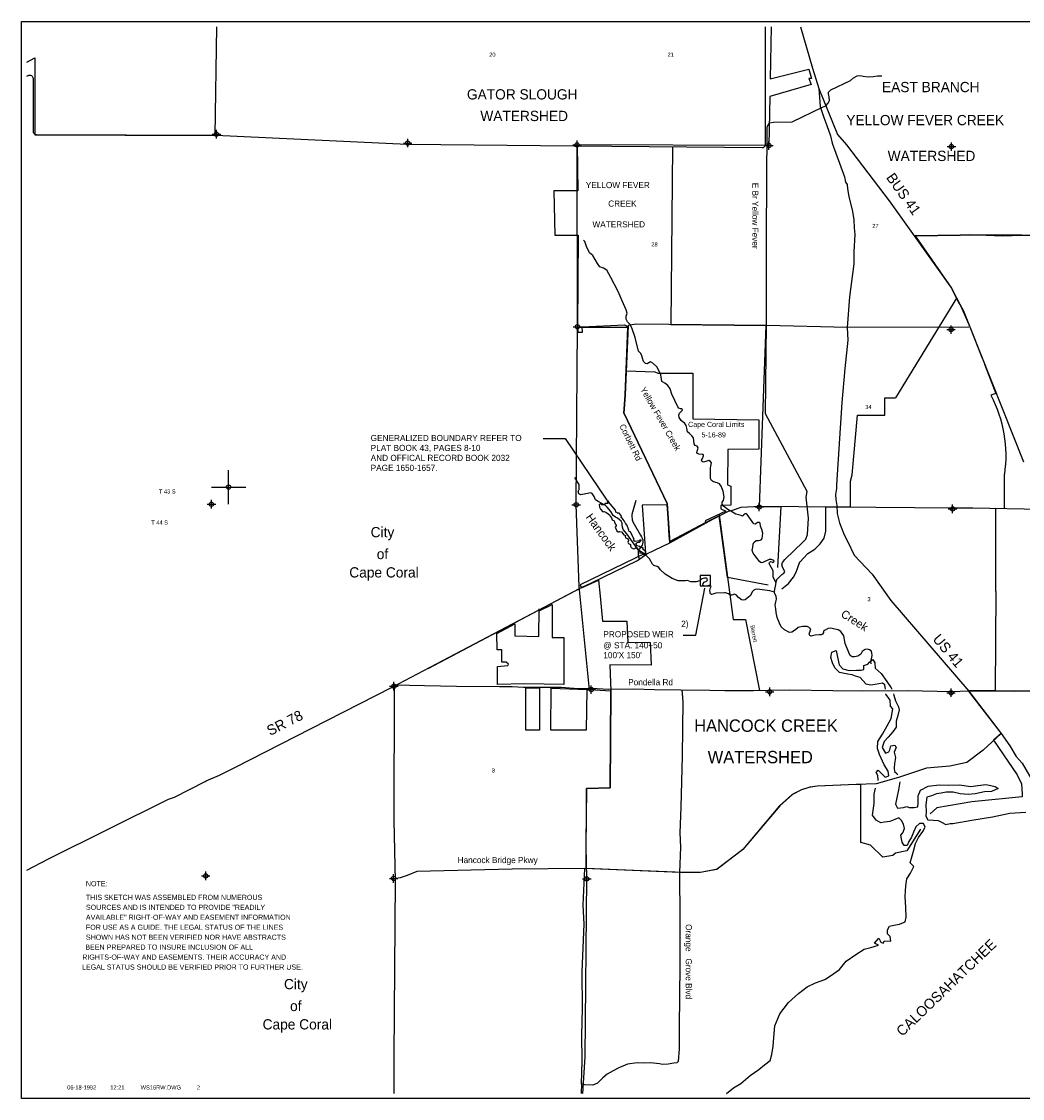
# Model space of a CAD drawing. Extents: x 181689 to 229689, y 836736 to 868720.
# Tile 1 of 2: x 181689 to 210953, y 837220 to 868720. Entities that reach past the tile are written whole.
import ezdxf
from ezdxf.enums import TextEntityAlignment as Align

# ---------------------------------------------------------------- set-up
doc = ezdxf.new("R2010")
doc.units = 0
doc.header["$LTSCALE"] = 800
doc.header["$PDMODE"] = 34
doc.header["$PDSIZE"] = 125
for name, pattern in [('DASHED', [0]), ('PHANTOM', [0]), ('STREAM', [0])]:
    doc.linetypes.add(name, pattern=pattern)
doc.layers.get('0').update_dxf_attribs({"linetype": 'CONTINUOUS'})
for name, color, linetype in [('BORDER', 1, 'CONTINUOUS'), ('CITY', 14, 'DASHED'), ('MAJROADS', 9, 'CONTINUOUS'), ('MINROADS', 7, 'CONTINUOUS'), ('PROPRW', 11, 'CONTINUOUS'), ('PROPRWDIM', 12, 'CONTINUOUS'), ('ROW', 6, 'PHANTOM'), ('ROWDIM', 10, 'CONTINUOUS'), ('SEC', 2, 'CONTINUOUS'), ('TEXT', 7, 'CONTINUOUS'), ('TRUNKS', 5, 'STREAM'), ('WATER', 4, 'CONTINUOUS'), ('WSHEDS', 3, 'CONTINUOUS')]:
    doc.layers.add(name, color=color, linetype=linetype)

# ---------------------------------------------------------------- blocks, each defined once
blk = doc.blocks.new('TICK')
at = {"color": 0}
for points in [[(500, 0), (500, 1000)], [(0, 500), (1000, 500)]]:
    blk.add_lwpolyline(points, dxfattribs=at)
blk.add_point((500, 500), dxfattribs=at)
blk = doc.blocks.new('LOGON')
at = {"color": 0}
blk.add_attdef('DATE', text='', height=1, dxfattribs=at).set_placement((-1.87, 1.76), align=Align.RIGHT)
for tag, p in [('TIME', (1.56, 1.76)), ('DRAWING', (8.97, 1.76)), ('OPERATOR', (22.66, 1.76))]:
    blk.add_attdef(tag, p, '', height=1, dxfattribs=at)
blk = doc.blocks.new('RWNOTE')
at = {"layer": 'TEXT', "color": 0}
for s, p in [('NOTE:', (0, 0)), ('THIS SKETCH WAS ASSEMBLED FROM NUMEROUS', (0, -796)), ('SOURCES AND IS INTENDED TO PROVIDE "READILY', (0, -1379)), ('AVAILABLE" RIGHT-OF-WAY AND EASEMENT INFORMATION ', (0, -1962)), ('FOR USE AS A GUIDE. THE LEGAL STATUS OF THE LINES', (0, -2545)), ('SHOWN HAS NOT BEEN VERIFIED NOR HAVE ABSTRACTS ', (0, -3128)), ('BEEN PREPARED TO INSURE INCLUSION OF ALL', (-33, -3710)), (' RIGHTS-OF-WAY AND EASEMENTS. THEIR ACCURACY AND ', (-328, -4293)), (' LEGAL STATUS SHOULD BE VERIFIED PRIOR TO FURTHER USE.', (-344, -4876))]:
    blk.add_text(s, height=300, dxfattribs=at).set_placement(p)

msp = doc.modelspace()

# ---------------------------------------------------------------- linework, layer by layer
at = {"layer": 'BORDER', "color": 0}
msp.add_lwpolyline([(181689, 837220), (181689, 868720), (229689, 868720), (229689, 837220)], close=True, dxfattribs=at)
at = {"layer": 'CITY', "color": 0}
for points in [[(181839, 867535), (182078, 867657), (182075, 865402), (187348, 865388), (187394, 868570)], [(203609, 868570), (203574, 867040), (204710, 867323), (204783, 867053), (204711, 867053), (204775, 866876), (203566, 866524), (203542, 865091), (197930, 865113), (197951, 863768), (197254, 863768), (197278, 862475), (197967, 862473), (197943, 859794), (197951, 859630), (198086, 859630), (198082, 859790), (199317, 859844), (199420, 859804), (199371, 858598), (199367, 858505), (200204, 858473), (200288, 858431), (201318, 858439), (201318, 857096), (203244, 857073), (203248, 856215), (202335, 856207), (202326, 855169), (202426, 855127), (202430, 854571), (202132, 854560), (202131, 854465), (202277, 854401), (201680, 854115), (201699, 854071), (200643, 853515), (200628, 853681), (200591, 854222), (200566, 854579), (199839, 854575), (199928, 853173), (198022, 852244), (198062, 852157), (198559, 852379), (198605, 851917), (198672, 851179), (199388, 851180), (199420, 850568), (200071, 850560), (200095, 849893), (198888, 849901), (198917, 849133), (198901, 846308), (198209, 846286), (198188, 844578), (198203, 843667), (198159, 838439), (198094, 837370)], [(196823, 851482), (197204, 851672), (197204, 850703), (197546, 850703), (197546, 849329), (196394, 849345), (195608, 849329), (195609, 849856), (195907, 849884), (195931, 849920), (195862, 849985), (195731, 849982), (195735, 850338), (195592, 850339), (195584, 850822), (196116, 851100), (196116, 850751), (196815, 850735), (196823, 851538)], [(196831, 849226), (196831, 847995), (196430, 847990), (196434, 849226)], [(196831, 849226), (196434, 849226)], [(198213, 849178), (198202, 847988), (197165, 847995), (197172, 849226), (198213, 849178)]]:
    msp.add_lwpolyline(points, dxfattribs=at)
at = {"layer": 'MAJROADS', "color": 0}
for p, q in [((202083, 854292), (202497, 851228)), ((202497, 851228), (202859, 851228)), ((202859, 851228), (203268, 849155)), ((207330, 846606), (206677, 846422))]:
    msp.add_line(p, q, dxfattribs=at)
for points in [[(204467, 868570), (204816, 867355), (204995, 866759), (205042, 866231), (205148, 865912), (205230, 865676), (205337, 865374), (205386, 865164), (205747, 864181), (205780, 864022), (205829, 863954), (205837, 863828), (205877, 863602), (205983, 863165), (206023, 862922), (206029, 862687), (206053, 862495), (206024, 861984), (206022, 861632), (205897, 860669), (205832, 859773), (205846, 859404), (205756, 858575), (205673, 857579), (205513, 855167), (205520, 855066), (205485, 854882), (205501, 854740), (205525, 854564), (205540, 854329), (205605, 854060), (205745, 853707), (205844, 853497), (206034, 853110), (206557, 852553), (207105, 851787), (209381, 849130), (210335, 847892), (210584, 847538), (210774, 847226), (210949, 847032), (211371, 846284)], [(204995, 866759), (205546, 865418), (205812, 865114), (207057, 863471), (208881, 860918), (209087, 860506), (209145, 860413), (209220, 860279), (209417, 859791), (210979, 855841)], [(207809, 862449), (207817, 862449), (209133, 862473), (209418, 862488), (210373, 862456), (210934, 862468), (213297, 862400)], [(208914, 859778), (205832, 859773), (203476, 859827), (199656, 859865), (199421, 859833), (199339, 857806), (199310, 857379), (199301, 857270), (200563, 854621), (200643, 853473)], [(208914, 859778), (209389, 859790)], [(181839, 843896), (182482, 844232), (185981, 845973), (186157, 846031), (187057, 846493), (187091, 846510), (187478, 846675), (187924, 846897), (190615, 848277), (192525, 849251), (198077, 852176), (198355, 852300), (199700, 852952), (199970, 853151), (200643, 853473), (201897, 854167), (202359, 854398), (202477, 854423), (202730, 854516), (203282, 854542), (208930, 854492), (209500, 854496), (211502, 854456)], [(192588, 849276), (192575, 845347), (192612, 843587), (192574, 838459), (192571, 837370)], [(192595, 849314), (192595, 849314), (193475, 849299), (194405, 849283), (195661, 849274), (196030, 849271), (196365, 849252), (197480, 849252), (197957, 849215), (198351, 849221), (198853, 849192), (199583, 849203), (200194, 849182), (200965, 849176), (201811, 849162), (202255, 849150), (203085, 849152), (204149, 849170), (205414, 849152), (206277, 849146), (207601, 849153), (208892, 849126), (209370, 849148), (210710, 849138), (211540, 849140)], [(200990, 849168), (200990, 849168), (201021, 848832), (201001, 847240), (200965, 845741), (200934, 844987), (200956, 844568), (200926, 843830), (200932, 842473), (200931, 841115), (200917, 839306), (200913, 838669), (200885, 838300), (200851, 838259), (200759, 838251), (200599, 838227), (200432, 838211), (200340, 838229), (200080, 838264), (199871, 838257), (199686, 838259), (199401, 838219), (199149, 838120), (198989, 838029), (198812, 837930), (198686, 837822), (198525, 837664), (198391, 837606), (198156, 837616), (198065, 837659)], [(210335, 847892), (209801, 847404), (209329, 847047), (208834, 846942), (208147, 846880), (207391, 846626), (207330, 846606)], [(206677, 846422), (206099, 846401), (204950, 846351), (204749, 846327), (204497, 846246), (204228, 846114), (203857, 845781), (202775, 844499), (202016, 843918), (201529, 843830), (200943, 843834), (198145, 843947), (196033, 843930), (193243, 843858), (192965, 843743), (192755, 843669), (192571, 843646)], [(198145, 843947), (198103, 842871), (198132, 842318), (198072, 840935), (198081, 839838), (198058, 839075), (198069, 838321), (198048, 837642)], [(198065, 837659), (198050, 837370)]]:
    msp.add_lwpolyline(points, dxfattribs=at)
at = {"layer": 'MINROADS', "color": 0}
msp.add_lwpolyline([(199645, 854714), (199537, 854300), (199534, 854291), (199532, 854269), (199531, 854219), (199539, 854180), (199546, 854145), (199555, 854112), (199564, 854082), (199599, 854014), (199785, 853699), (199815, 853648), (199834, 853612), (199850, 853557), (199855, 853523), (199853, 853488), (199842, 853439), (199830, 853406), (199809, 853367), (199753, 853293), (199741, 853276), (199729, 853250), (199719, 853215), (199716, 853175), (199713, 853148), (199715, 853115), (199720, 853090), (199728, 853058), (199759, 852995)], dxfattribs=at)
at = {"layer": 'PROPRW', "color": 0}
msp.add_lwpolyline([(201531, 852214), (201831, 852214), (201831, 852514), (201531, 852514)], close=True, dxfattribs=at)
at = {"layer": 'PROPRWDIM', "color": 0}
msp.add_lwpolyline([(201036, 850771), (201404, 850771), (201666, 852148)], dxfattribs=at)
at = {"layer": 'ROW', "color": 0}
msp.add_lwpolyline([(199940, 853129), (199929, 853225), (199919, 853224), (199851, 853290), (199850, 853306), (199867, 853318), (199857, 853333), (199810, 853322), (199759, 853363), (199692, 853384), (199659, 853428), (199660, 853466), (199722, 853490), (199758, 853489), (199799, 853530), (199801, 853556), (199760, 853555), (199759, 853531), (199633, 853509), (199610, 853520), (199592, 853551), (199596, 853580), (199570, 853626), (199565, 853650), (199495, 853792), (199459, 853806), (199449, 853846), (199395, 853975), (199368, 853995), (199364, 854032), (199335, 854061), (199310, 854111), (199253, 854193), (199224, 854216), (199228, 854251), (199174, 854335), (199166, 854341), (199110, 854339), (199091, 854364), (199069, 854372), (199050, 854430), (198848, 854676), (198836, 854698), (198823, 854705), (198814, 854689), (198832, 854633), (198819, 854618), (198747, 854626), (198742, 854576), (198654, 854588), (198627, 854614), (198576, 854590), (198583, 854520), (198617, 854456), (198679, 854389), (198711, 854378), (198728, 854390), (198775, 854372), (198838, 854319), (198894, 854283), (198897, 854257), (198938, 854203), (198962, 854144), (199016, 854113), (199021, 854081), (199049, 854027), (199071, 854002), (199073, 853967), (199046, 853928), (199096, 853821), (199133, 853791), (199165, 853793), (199185, 853805), (199230, 853792), (199296, 853704), (199350, 853691), (199337, 853660), (199348, 853617), (199409, 853598), (199428, 853574), (199436, 853538), (199418, 853488), (199435, 853451), (199496, 853428), (199496, 853377), (199512, 853334), (199584, 853294), (199619, 853307), (199625, 853324), (199680, 853327), (199697, 853296), (199767, 853219), (199779, 853214), (199767, 853172), (199842, 853182), (199849, 853145), (199919, 853113)], dxfattribs=at)
at = {"layer": 'ROWDIM', "color": 0, "linetype": 'CONTINUOUS'}
msp.add_lwpolyline([(196942, 856526), (197585, 856526), (198799, 854722)], dxfattribs=at)
at = {"layer": 'SEC', "color": 0}
for p in [(187386, 865423), (192980, 865166), (197930, 865113), (203542, 865091), (208878, 865061), (197943, 859794), (208865, 859709), (187242, 854601), (197905, 854584), (203258, 854521), (208911, 854465), (192574, 849278), (198345, 849179), (203563, 849117), (208865, 849088), (187074, 843730), (192568, 843657), (198214, 843643)]:
    msp.add_point(p, dxfattribs=at)
at = {"layer": 'TRUNKS', "color": 0}
for points in [[(203709, 852035), (203705, 852056), (203730, 852200), (203748, 852314), (203768, 852401), (203855, 852492), (203917, 852543), (203980, 852588), (204006, 852627), (203987, 852675), (203936, 852757), (203922, 852825), (203941, 852895), (204005, 852983), (204538, 853501), (204619, 853583), (204670, 853715), (204694, 854195), (204654, 854546), (204629, 854806), (204655, 854976), (203444, 857248), (203470, 859864), (203467, 862504), (203485, 865569), (203493, 865633), (203518, 865703), (203572, 865754), (203672, 865777), (204217, 865791), (205107, 866213), (205205, 866258), (205269, 866329), (205309, 866415), (205306, 866522), (205279, 866607), (205282, 866659), (205351, 866723), (205930, 866995), (206017, 867075), (206123, 867131), (206212, 867143), (206300, 867127), (206442, 867103), (206588, 867111), (206717, 867128), (206841, 867134)], [(203743, 852314), (203669, 852481), (203660, 852655), (203568, 852829), (203548, 852868), (203561, 852896), (203591, 852923), (203626, 852919), (203648, 852898), (203676, 852911), (203696, 852931), (203687, 852953), (203614, 852980), (203575, 852988), (203547, 852986), (203362, 852900), (203327, 852887), (203279, 852912), (203172, 853051), (203077, 853169), (203048, 853248), (203066, 853344), (203076, 853438), (203101, 853478), (203172, 853537), (203240, 853543), (203286, 853546), (203318, 853557), (203344, 853597), (203359, 853756), (203334, 853858), (203291, 853956), (203284, 854043), (203255, 854067), (203211, 854068), (203144, 854022), (203100, 854028), (203054, 854095), (202900, 854302), (202876, 854326), (202843, 854323), (202800, 854277), (202772, 854255), (202733, 854269), (202577, 854313), (202313, 854467), (202202, 854559), (202176, 854605), (202173, 854662), (202209, 854714), (202236, 854822), (202199, 854981), (202145, 855126), (202100, 855198), (202025, 855232), (201918, 855252), (201858, 855297), (201829, 855353), (201832, 855663), (201858, 855814), (201836, 855849), (201787, 855881), (201726, 855863), (201631, 855829), (201593, 855852), (201567, 855887), (201599, 855938), (201628, 856014), (201632, 856038), (201617, 856056), (201586, 856055), (201492, 856063), (201451, 856084), (201437, 856112), (201441, 856149), (201462, 856213), (201468, 856248), (201443, 856298), (201384, 856323), (201359, 856367), (201349, 856460), (201331, 856541), (201284, 856606), (201222, 856666), (201160, 856722), (201139, 856831), (201121, 856901), (201078, 856965), (200977, 857054), (200919, 857138), (200909, 857208), (200926, 857267), (200973, 857316), (201006, 857347), (201014, 857375), (200996, 857390), (200959, 857392), (200907, 857409), (200882, 857450), (200700, 857823), (200652, 857975), (200583, 858072), (200497, 858141), (200427, 858177), (200405, 858194), (200402, 858264), (200385, 858391), (200326, 858512), (200264, 858616), (200147, 858726), (200074, 858764), (200026, 858733), (199981, 858708), (199928, 858719), (199875, 858777), (199843, 858872), (199829, 858944), (199791, 859009), (199729, 859074), (199630, 859479), (199534, 859763), (199470, 859865), (199401, 859932), (199365, 860014), (199370, 860104), (199393, 860189), (199370, 860292), (199251, 860546), (199132, 860821), (198921, 861233), (198798, 861452), (198705, 861508), (198598, 861543), (198527, 861645), (198388, 861872), (198298, 861954), (198208, 862143), (198158, 862284), (198119, 862325)], [(206530, 849937), (206521, 850013), (206540, 850076), (206562, 850175), (206550, 850258), (206532, 850314), (206484, 850344), (206420, 850363), (206355, 850353), (206270, 850295), (206223, 850216), (206137, 850156), (206045, 850142), (205971, 850141), (205920, 850177), (205876, 850266), (205772, 850529), (205732, 850753), (205643, 850881), (205561, 850928), (205469, 850950), (205346, 850975), (205275, 850965), (205168, 850909), (205134, 850889), (205134, 850848), (205106, 850802), (205070, 850781), (205024, 850783), (204893, 850775), (204771, 850747), (204736, 850766), (204720, 850801), (204741, 850869), (204762, 850917), (204748, 850963), (204722, 850997), (204660, 851025), (204603, 851028), (204523, 851029), (204394, 850995), (204314, 850931), (204213, 850862), (204147, 850852), (203998, 850929), (203898, 851017), (203845, 851121), (203779, 851290), (203755, 851434), (203741, 851543), (203724, 851663), (203747, 851750), (203763, 851821), (203749, 851910), (203717, 851977), (203701, 852034), (203568, 852071), (203200, 852114), (203141, 852109), (203096, 852089), (203061, 852047), (202991, 851919), (202846, 851802), (202790, 851794), (202742, 851802), (202653, 851878), (202591, 851938), (202536, 851968), (202452, 851938), (202410, 851938), (202355, 851985), (202267, 852008), (202243, 852008), (201988, 852000), (201905, 851970), (201862, 851959), (201835, 851985), (201817, 852074), (201829, 852157), (201848, 852197), (201832, 852231), (201810, 852235), (201723, 852204), (201640, 852213), (201613, 852248), (201617, 852287), (201652, 852318), (201719, 852350), (201743, 852381), (201738, 852422), (201711, 852439), (201659, 852443), (201581, 852420), (201518, 852360), (201411, 852335), (201256, 852335), (201162, 852366), (201097, 852359), (200885, 852360), (200711, 852428), (200509, 852556), (200372, 852683), (200323, 852746), (200270, 852776), (200174, 852807), (200134, 852850), (200051, 853000), (199918, 853133), (199720, 853264), (199390, 853740), (199282, 853867), (199257, 853926), (199254, 853994), (199247, 854052), (199217, 854104), (199116, 854195), (199059, 854227), (198982, 854274), (198914, 854389), (198814, 854520), (198766, 854561), (198546, 854678), (198467, 854734), (198433, 854823), (198395, 854888), (198375, 854914), (198331, 854931), (198087, 854884), (198041, 854881), (197986, 854907), (197961, 854972), (197989, 855029), (197992, 855101), (197989, 855175), (197949, 855240), (197864, 855381)]]:
    msp.add_lwpolyline(points, dxfattribs=at)
at = {"layer": 'WATER', "color": 0}
for points in [[(206946, 849196), (206942, 849252), (206934, 849320), (206859, 849370), (206649, 849330), (206515, 849306), (206381, 849340), (206290, 849450), (206207, 849534), (206073, 849577), (205973, 849611), (205847, 849628), (205604, 849680), (205471, 849815), (205397, 849958), (205348, 850118), (205382, 850277), (205508, 850326), (205549, 850125), (205598, 849907), (205697, 849789), (205890, 849737), (206099, 849752), (206242, 849751), (206317, 849768), (206318, 849885), (206435, 849926), (206486, 849984), (206579, 850059), (206637, 849967), (206644, 849807), (206819, 849655), (206985, 849420), (207118, 849235), (207131, 849196)], [(206731, 846523), (206723, 846666), (206674, 846750), (206733, 846825), (206941, 846622), (207050, 846655), (207026, 846798), (206910, 846983), (206778, 847277), (206712, 847461), (206722, 847662), (206857, 847879), (207001, 848121), (207111, 848330), (207164, 848614), (207097, 848699), (207082, 848866), (206957, 849043), (206956, 849054)], [(207179, 849054), (207191, 849016), (207241, 848848), (207298, 848731), (207332, 848672), (207348, 848588), (207305, 848421), (207262, 848254), (207261, 848078), (207159, 847944), (207024, 847786), (206906, 847661), (206854, 847486), (206945, 847317), (207046, 847359), (207072, 847417), (207106, 847534), (207223, 847550), (207265, 847483), (207205, 847349), (207238, 847198), (207211, 847014), (207202, 846880), (207210, 846788), (207285, 846729), (207301, 846686)], [(207365, 846483), (207332, 846243), (207280, 846017), (207245, 845824), (207295, 845707), (207471, 845731), (207572, 845758), (207638, 845730), (207789, 845729), (207898, 845753), (207907, 845862), (207900, 846071), (207977, 846238), (208195, 846354), (208522, 846394), (208782, 846384), (209109, 846390), (209444, 846346), (209645, 846378), (209879, 846401), (210030, 846375), (210155, 846341), (210239, 846290), (210046, 846199), (209845, 846192), (209568, 846127), (209367, 846112), (209132, 846130), (208923, 846182), (208722, 846175), (208579, 846151), (208437, 846135), (208294, 846069), (208160, 846036), (208133, 845810), (208140, 845609), (208131, 845475), (208189, 845374), (208356, 845356), (208490, 845347), (208590, 845304), (208716, 845237), (208841, 845261), (208917, 845260), (209470, 845365), (210074, 845462), (210586, 845567), (211055, 845598)], [(202298, 837370), (202507, 837530), (202717, 837654), (202995, 837887), (203248, 838070), (203416, 838203), (203576, 838335), (203628, 838503), (203663, 838745), (203681, 839005), (203717, 839348), (203862, 839699), (204115, 840024), (204410, 840290), (204663, 840489), (204907, 840605), (205175, 840704), (205344, 840803), (205605, 840994), (205799, 841236), (206077, 841435), (206329, 841584), (206522, 841633), (206749, 841707), (206632, 841766), (206758, 841908), (206816, 841790), (206883, 841764), (206917, 841831), (207101, 841821), (207085, 841956), (207010, 842031), (207003, 842157), (207062, 842257), (207196, 842290), (207356, 842322), (207524, 842388), (207558, 842522), (207543, 842807), (207520, 843125), (207548, 843435), (207574, 843644), (207676, 843811), (207778, 844003), (207669, 844113), (207772, 844456), (207824, 844681), (207917, 844857), (208044, 845032), (208104, 845157), (208062, 845258), (207945, 845259), (207836, 845167), (207768, 845008), (207708, 844866), (207632, 844741), (207581, 844624), (207497, 844617), (207439, 844717), (207414, 844818), (207398, 844919), (207458, 844994), (207509, 845119), (207476, 845245), (207418, 845346), (207335, 845430), (207217, 845381), (207074, 845323), (206915, 845299), (206815, 845283), (206673, 845359), (206573, 845502), (206617, 845845), (206619, 846122), (206657, 846296)]]:
    msp.add_lwpolyline(points, dxfattribs=at)
at = {"layer": 'WSHEDS', "color": 0}
for points in [[(181839, 867124), (181879, 867144, -0.560436), (182025, 867055), (182025, 865518, 0.413114), (182125, 865418), (187365, 865399, -0.010736), (187369, 865398), (192966, 865137, 0.008986), (192970, 865137), (197836, 865084, 0.000355), (197837, 865084), (203344, 865033, 0.41695), (203445, 865133), (203445, 868570, -0.410899)], [(207976, 845101), (207570, 844461), (207240, 844391), (207164, 844327), (206868, 844274), (206515, 844628), (206225, 844706), (206225, 846406), (206102, 846401, 0.015107), (206096, 846401), (204954, 846351, 0.018328), (204947, 846351), (204763, 846329, 0.068287), (204736, 846322), (204497, 846246), (204244, 846120, 0.085391), (204215, 846102), (203862, 845786, 0.034895), (203852, 845776), (202782, 844507, -0.054126), (202766, 844492), (202035, 843933, -0.11896), (201992, 843914), (201539, 843831, -0.046892), (201520, 843830), (201044, 843833), (199589, 843889), (198198, 843945), (198209, 846286), (198901, 846308), (198917, 849133), (198292, 849171), (197992, 852199), (197906, 854580, -0.022057), (197905, 854589), (197943, 859794, 0.00237), (197943, 859795), (197930, 865113)], [(209024, 860631), (207241, 857709, 0.128358)], [(210031, 857790, -0.15784), (210424, 855477, -0.409116)]]:
    msp.add_lwpolyline(points, format="xyb", dxfattribs=at)
for points in [[(212036, 868570), (213205, 862418), (210934, 862468), (209133, 862473), (207817, 862449), (208881, 860918), (209145, 860413), (209417, 859791), (209772, 858875)], [(200718, 865058), (200676, 859855), (203454, 859831), (203258, 854521), (203891, 854537), (203794, 852753)], [(203518, 852237), (202331, 852458), (202087, 854263), (201795, 854111), (200643, 853473), (200563, 854621), (199301, 857270), (199310, 857379), (199339, 857806), (199418, 859767), (197961, 859767)], [(209839, 858701), (210171, 857843)], [(210171, 857843), (210031, 857790)], [(203914, 852125), (204116, 852282), (204258, 852469), (204340, 852618), (204445, 852917), (204445, 852910), (204677, 853157), (204879, 853291), (205036, 853441), (205156, 853613), (205201, 853815), (205201, 854525), (205528, 854522), (205928, 854522), (205928, 855272), (205979, 855465), (206132, 857209), (206932, 857209), (206932, 857709), (207241, 857709)], [(210179, 852052), (210171, 854482), (210424, 854477), (210424, 855477)], [(193574, 849793), (197998, 852134)], [(210179, 852052), (210158, 849142), (211540, 849140), (212419, 849117), (212454, 849169), (213621, 847106)], [(210158, 849142), (209366, 849148), (210335, 847892), (210105, 847699), (210795, 846682), (210923, 846425), (210945, 846126), (210945, 846041), (209471, 845892), (208446, 845721), (208253, 845550)]]:
    msp.add_lwpolyline(points, dxfattribs=at)

# ---------------------------------------------------------------- block references
at = {"color": 0}
msp.add_blockref('TICK', (187242, 854601), dxfattribs=at)
at = {"layer": 'TEXT', "color": 0, "xscale": 0.5, "yscale": 0.5, "zscale": 0.5}
msp.add_blockref('RWNOTE', (183571, 843426), dxfattribs=at)
at = {"layer": 'TEXT', "color": 0, "xscale": 120, "yscale": 120, "zscale": 120}
msp.add_blockref('LOGON', (184096, 837271), dxfattribs=at).add_auto_attribs({'DATE': '06-18-1992', 'TIME': '12:21', 'OPERATOR': '2', 'DRAWING': 'WS16RW.DWG'})

# ---------------------------------------------------------------- texts
at = {"layer": 'MAJROADS', "color": 0}
for s, height, rotation, p in [('BUS 41', 300, 305.4619, (206955, 864155)), ('Barrett', 120, 280, (202999, 851050)), ('US 41', 300, 310, (208310, 850645)), ('SR 78', 300, 27, (188956, 847820)), ('Orange   Grove Blvd', 180, 270, (201107, 842319))]:
    msp.add_text(s, height=height, rotation=rotation, dxfattribs=at).set_placement(p)
for s, p in [('Pondella Rd', (199425, 849306)), ('Hancock Bridge Pkwy', (194439, 844104))]:
    msp.add_text(s, height=180, dxfattribs=at).set_placement(p)
at = {"layer": 'PROPRWDIM', "color": 0}
for s, p in [('2)', (200976, 851014)), ('PROPOSED WEIR', (198700, 850709)), ('@ STA. 140+50', (198700, 850386)), ("100'X 150'", (198700, 850098))]:
    msp.add_text(s, height=180, dxfattribs=at).set_placement(p)
at = {"layer": 'ROWDIM', "color": 0}
for s, p in [('GENERALIZED BOUNDARY REFER TO', (191897, 856449)), ('PLAT BOOK 43, PAGES 8-10', (191897, 856158)), ('AND OFFICAL RECORD BOOK 2032', (191897, 855867)), ('PAGE 1650-1657.', (191897, 855575))]:
    msp.add_text(s, height=180, dxfattribs=at).set_placement(p)
at = {"layer": 'TEXT', "color": 0}
for s, height, p in [('20', 120, (195454, 867692)), ('21', 120, (200669, 867692)), ('27', 120, (206656, 862682)), ('28', 120, (200196, 862142)), ('34', 120, (206451, 857386)), ('City', 300, (192242, 853635)), ('of', 300, (192242, 852995)), ('Cape Coral', 300, (192286, 852458)), ('3', 120, (206467, 851764)), ('8', 120, (195486, 846754)), ('City', 300, (189708, 840415)), ('of', 300, (189708, 839775)), ('Cape Coral', 300, (189752, 839238))]:
    msp.add_text(s, height=height, dxfattribs=at).set_placement(p, align=Align.CENTER)
for s, height, p in [('EAST BRANCH', 300, (206847, 866654)), ('GATOR SLOUGH', 300, (194711, 866440)), ('WATERSHED', 300, (195103, 865809)), ('YELLOW FEVER CREEK', 300, (205803, 865687)), ('WATERSHED', 300, (207013, 864640)), ('YELLOW FEVER', 180, (198186, 863847)), ('CREEK', 180, (198842, 863305)), ('WATERSHED', 180, (198381, 862699)), ('Cape Coral Limits', 150, (201177, 856861)), ('5-16-89', 150, (201568, 856557)), ('HANCOCK CREEK', 360, (201355, 847945)), ('WATERSHED', 360, (201750, 847026))]:
    msp.add_text(s, height=height, dxfattribs=at).set_placement(p)
msp.add_text('Corbett Rd', height=180, rotation=296, dxfattribs=at).set_placement((199162, 856893))
for s, p in [('T 43 S ', (186238, 854915)), ('T 44 S', (185970, 854006))]:
    msp.add_text(s, height=120, dxfattribs=at).set_placement(p, align=Align.RIGHT)
at = {"layer": 'WATER', "color": 0}
for s, height, rotation, p in [('E Br Yellow Fever', 180, 270, (203053, 864003)), ('Yellow Fever Creek', 180, 300, (199769, 857964)), ('Hancock ', 240, 305.9355, (198173, 854220)), ('Creek ', 240, 327.5597, (205621, 851330)), ('CALOOSAHATCHEE', 300, 43.9427, (207440, 839018))]:
    msp.add_text(s, height=height, rotation=rotation, dxfattribs=at).set_placement(p)

doc.saveas('drawing.dxf')
